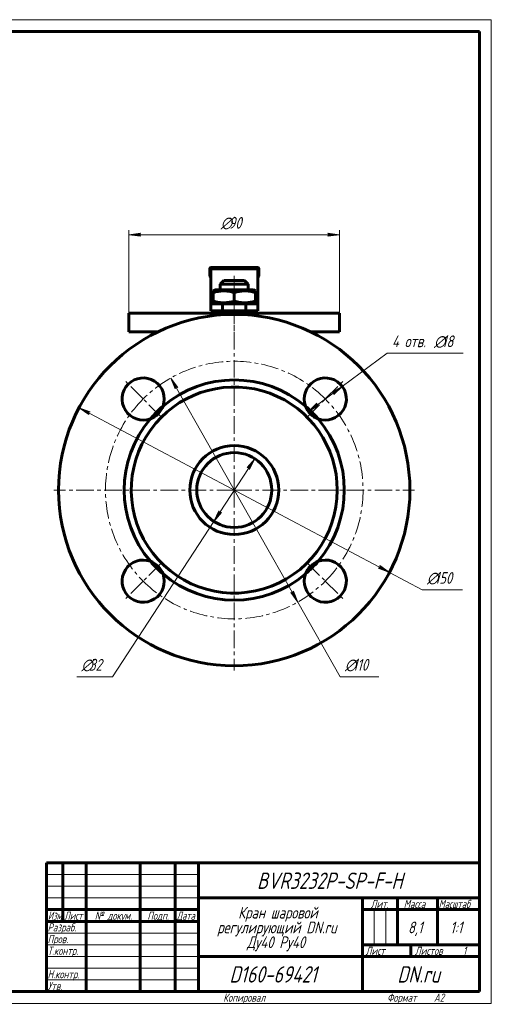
# Model space of a CAD drawing. Header units: millimetres. Extents: x 0 to 594, y 0 to 420.
# Tile 17 of 17: x 393 to 594, y 0 to 420. Entities that reach past the tile are written whole.
import ezdxf

# ---------------------------------------------------------------- set-up
doc = ezdxf.new("R2010")
doc.units = ezdxf.units.MM
for name, pattern in [('K5LT_AXLED', [12, 7.5, -1.5, 1.5, -1.5]), ('K5LT_BASIC', [0]), ('K5LT_THIN', [0])]:
    doc.linetypes.add(name, pattern=pattern)
doc.layers.add('Системный слой', color=7, linetype='Continuous')
doc.layers.add('Системный слой (1)', color=7, linetype='Continuous', true_color=0x6c6c6c)
doc.styles.add('KDIMTEXTSTYLE', font='GOST_AU.SHX', dxfattribs={"width": 0.96, "oblique": 15, "height": 5})
doc.styles.add('KTEXTSTYLE', font='GOST_AU.SHX', dxfattribs={"width": 0.96, "height": 5})
doc.dimstyles.new('KDIMSTYLE (1.00)', dxfattribs={"dimtxt": 5, "dimasz": 1, "dimexe": 2, "dimexo": 0, "dimgap": 1, "dimtad": 1, "dimtxsty": 'KDIMTEXTSTYLE', "dimsah": 1, "dimcen": 0, "dimdle": 1, "dimadec": 0, "dimazin": 0, "dimtfac": 0.667, "dimtmove": 0, "dimatfit": 3, "dimfxl": 1, "dimtvp": 1, "dimtolj": 1, "dimtzin": 0, "dimarcsym": 0})

# ---------------------------------------------------------------- blocks, each defined once
blk = doc.blocks.new('U39')
at = {"layer": 'Системный слой (1)', "color": 150, "linetype": 'K5LT_BASIC', "lineweight": 60, "true_color": 0x0080ff}
for p, q in [((451.54, 286.66), (439.23, 286.66)), ((529.23, 286.66), (516.92, 286.66))]:
    blk.add_line(p, q, dxfattribs=at)
blk = doc.blocks.new('U40')
at = {"layer": 'Системный слой (1)', "color": 150, "linetype": 'K5LT_BASIC', "lineweight": 60, "true_color": 0x0080ff}
for p, q in [((479.83, 308.66), (484.23, 308.66)), ((484.23, 308.66), (488.63, 308.66))]:
    blk.add_line(p, q, dxfattribs=at)
blk = doc.blocks.new('U41')
at = {"layer": 'Системный слой (1)', "color": 150, "linetype": 'K5LT_BASIC', "lineweight": 60, "true_color": 0x0080ff}
for p, q in [((484.23, 307.06), (478.23, 307.06)), ((490.23, 307.06), (484.23, 307.06))]:
    blk.add_line(p, q, dxfattribs=at)
blk = doc.blocks.new('D3')
at = {"layer": 'Системный слой (1)'}
for points in [[(526.73, 259.9), (530.37, 263.4), (525.95, 260.96), (526.74, 260.73)], [(515.88, 252.71), (520.3, 255.15), (519.5, 255.38), (519.51, 256.21)]]:
    blk.add_hatch(color=7, dxfattribs=at).paths.add_polyline_path(points)
at = {"layer": 'Системный слой (1)', "color": 7, "linetype": 'K5LT_THIN', "lineweight": 18}
for p, q in [((515.88, 252.71), (530.37, 263.4)), ((525.95, 260.96), (530.37, 263.4)), ((526.74, 260.73), (525.95, 260.96)), ((530.37, 263.4), (526.73, 259.9)), ((526.73, 259.9), (526.74, 260.73)), ((515.88, 252.71), (519.51, 256.21)), ((520.3, 255.15), (515.88, 252.71)), ((519.51, 256.21), (519.5, 255.38)), ((519.5, 255.38), (520.3, 255.15))]:
    blk.add_line(p, q, dxfattribs=at)
blk.add_wipeout([(551.58, 278.58), (551.58, 285.96), (578.86, 285.96), (578.86, 278.58)]).dxf.layer = 'Системный слой (1)'
for p, q in [((530.37, 263.4), (549.58, 277.58)), ((549.58, 277.58), (582, 277.58))]:
    blk.add_line(p, q, dxfattribs=at)
at = {"layer": 'Системный слой (1)', "color": 7, "char_height": 5, "attachment_point": 1, "style": 'KTEXTSTYLE'}
for s, insert in [('\\H5.0;\\W1.000;\\Q15;\\Q15;\\W0.965;4 отв. ', (551.58, 285.17)), ('\\H5.0;\\W1.000;\\Q15;\\Q15;\\W0.965;∅', (569.58, 285.17)), ('\\H5.0;\\W1.000;\\Q15;\\Q15;\\W0.965;18', (572.88, 285.17))]:
    blk.add_mtext(s, dxfattribs=dict(at, insert=insert))
blk = doc.blocks.new('KDIMARROW_01')
at = {"layer": 'Системный слой'}
blk.add_hatch(color=0, dxfattribs=at).paths.add_polyline_path([(-5, -0.66), (0, 0), (-5, 0.66), (-4.5, 0)])
at = {"layer": 'Системный слой', "color": 0, "linetype": 'K5LT_THIN', "lineweight": 18}
for p, q in [((-4.5, 0), (-5, 0.66)), ((-5, 0.66), (0, 0)), ((0, 0), (-5, -0.66)), ((-5, -0.66), (-4.5, 0))]:
    blk.add_line(p, q, dxfattribs=at)
at = {"layer": 'Системный слой (1)', "color": 0, "linetype": 'K5LT_THIN', "lineweight": 18}
blk.add_line((484.23, 219.16), (483.23, 219.16), dxfattribs=at)
blk = doc.blocks.new('D4')
at = {"layer": 'Системный слой (1)'}
for points in [[(422.71, 252.57), (417.99, 254.33), (422.1, 251.41), (421.96, 252.22)], [(550.48, 184), (546.37, 186.92), (546.5, 186.11), (545.75, 185.76)]]:
    blk.add_hatch(color=7, dxfattribs=at).paths.add_polyline_path(points)
at = {"layer": 'Системный слой (1)', "color": 7, "linetype": 'K5LT_THIN', "lineweight": 18}
for p, q in [((417.99, 254.33), (422.71, 252.57)), ((422.1, 251.41), (417.99, 254.33)), ((417.99, 254.33), (550.48, 184)), ((422.71, 252.57), (421.96, 252.22)), ((421.96, 252.22), (422.1, 251.41)), ((545.75, 185.76), (546.5, 186.11)), ((550.48, 184), (545.75, 185.76)), ((546.5, 186.11), (546.37, 186.92)), ((546.37, 186.92), (550.48, 184))]:
    blk.add_line(p, q, dxfattribs=at)
blk.add_wipeout([(566.52, 177.54), (566.52, 184.92), (579.19, 184.92), (579.19, 177.54)]).dxf.layer = 'Системный слой (1)'
for p, q in [((550.48, 184), (564.52, 176.54)), ((564.52, 176.54), (581.72, 176.54))]:
    blk.add_line(p, q, dxfattribs=at)
at = {"layer": 'Системный слой (1)', "color": 7, "char_height": 5, "attachment_point": 1, "style": 'KTEXTSTYLE'}
for s, insert in [('\\H5.0;\\W1.000;\\Q15;\\Q15;\\W0.965;∅', (566.52, 184.13)), ('\\H5.0;\\W1.000;\\Q15;\\Q15;\\W0.965;150', (569.83, 184.13))]:
    blk.add_mtext(s, dxfattribs=dict(at, insert=insert))
blk = doc.blocks.new('D5')
at = {"layer": 'Системный слой (1)'}
for points in [[(460.12, 262.97), (457.08, 266.99), (458.97, 262.32), (459.3, 263.08)], [(511.39, 171.34), (509.49, 176.01), (509.17, 175.25), (508.35, 175.36)]]:
    blk.add_hatch(color=7, dxfattribs=at).paths.add_polyline_path(points)
at = {"layer": 'Системный слой (1)', "color": 7, "linetype": 'K5LT_THIN', "lineweight": 18}
for p, q in [((457.08, 266.99), (460.12, 262.97)), ((458.97, 262.32), (457.08, 266.99)), ((457.08, 266.99), (511.39, 171.34)), ((459.3, 263.08), (458.97, 262.32)), ((460.12, 262.97), (459.3, 263.08)), ((511.39, 171.34), (508.35, 175.36)), ((508.35, 175.36), (509.17, 175.25)), ((509.17, 175.25), (509.49, 176.01)), ((509.49, 176.01), (511.39, 171.34))]:
    blk.add_line(p, q, dxfattribs=at)
blk.add_wipeout([(531.49, 140.46), (531.49, 147.84), (543.52, 147.84), (543.52, 140.46)]).dxf.layer = 'Системный слой (1)'
for p, q in [((511.39, 171.34), (529.49, 139.46)), ((529.49, 139.46), (546.02, 139.46))]:
    blk.add_line(p, q, dxfattribs=at)
at = {"layer": 'Системный слой (1)', "color": 7, "char_height": 5, "attachment_point": 1, "style": 'KTEXTSTYLE'}
for s, insert in [('\\H5.0;\\W1.000;\\Q15;\\Q15;\\W0.965;∅', (531.49, 147.05)), ('\\H5.0;\\W1.000;\\Q15;\\Q15;\\W0.965;110', (534.79, 147.05))]:
    blk.add_mtext(s, dxfattribs=dict(at, insert=insert))
blk = doc.blocks.new('D6')
at = {"layer": 'Системный слой (1)'}
for points in [[(490.8, 228.01), (492.98, 232.56), (489.7, 228.73), (490.52, 228.79)], [(475.48, 205.77), (478.77, 209.6), (477.94, 209.54), (477.67, 210.31)]]:
    blk.add_hatch(color=7, dxfattribs=at).paths.add_polyline_path(points)
at = {"layer": 'Системный слой (1)', "color": 7, "linetype": 'K5LT_THIN', "lineweight": 18}
for p, q in [((492.98, 232.56), (475.48, 205.77)), ((489.7, 228.73), (492.98, 232.56)), ((492.98, 232.56), (490.8, 228.01)), ((490.52, 228.79), (489.7, 228.73)), ((490.8, 228.01), (490.52, 228.79)), ((475.48, 205.77), (477.67, 210.31)), ((477.67, 210.31), (477.94, 209.54)), ((478.77, 209.6), (475.48, 205.77)), ((477.94, 209.54), (478.77, 209.6)), ((475.48, 205.77), (432.18, 139.46))]:
    blk.add_line(p, q, dxfattribs=at)
blk.add_wipeout([(418.96, 140.46), (418.96, 147.84), (429.73, 147.84), (429.73, 140.46)]).dxf.layer = 'Системный слой (1)'
blk.add_line((432.18, 139.46), (416.96, 139.46), dxfattribs=at)
at = {"layer": 'Системный слой (1)', "color": 7, "char_height": 5, "attachment_point": 1, "style": 'KTEXTSTYLE'}
for s, insert in [('\\H5.0;\\W1.000;\\Q15;\\Q15;\\W0.965;∅', (418.96, 147.05)), ('\\H5.0;\\W1.000;\\Q15;\\Q15;\\W0.965;32', (422.27, 147.05))]:
    blk.add_mtext(s, dxfattribs=dict(at, insert=insert))
blk = doc.blocks.new('D7')
at = {"layer": 'Системный слой (1)'}
for points in [[(439.23, 328.17), (444.23, 328.83), (443.73, 328.17), (444.23, 327.51)], [(524.23, 327.51), (529.23, 328.17), (524.23, 328.83), (524.73, 328.17)]]:
    blk.add_hatch(color=7, dxfattribs=at).paths.add_polyline_path(points)
at = {"layer": 'Системный слой (1)', "color": 7, "linetype": 'K5LT_THIN', "lineweight": 18}
for p, q in [((439.23, 294.66), (439.23, 330.17)), ((439.23, 328.17), (444.23, 328.83)), ((444.23, 327.51), (439.23, 328.17)), ((444.23, 328.83), (443.73, 328.17)), ((443.73, 328.17), (444.23, 327.51)), ((524.73, 328.17), (524.23, 328.83)), ((524.23, 328.83), (529.23, 328.17)), ((529.23, 328.17), (524.23, 327.51)), ((524.23, 327.51), (524.73, 328.17)), ((529.23, 294.66), (529.23, 330.17))]:
    blk.add_line(p, q, dxfattribs=at)
blk.add_wipeout([(478.49, 329.17), (478.49, 336.55), (489.51, 336.55), (489.51, 329.17)]).dxf.layer = 'Системный слой (1)'
blk.add_line((439.23, 328.17), (529.23, 328.17), dxfattribs=at)
at = {"layer": 'Системный слой (1)', "color": 7, "char_height": 5, "attachment_point": 1, "style": 'KTEXTSTYLE'}
for s, insert in [('\\H5.0;\\W1.000;\\Q15;\\Q15;\\W0.965;∅', (478.49, 335.76)), ('\\H5.0;\\W1.000;\\Q15;\\Q15;\\W0.965;90', (481.8, 335.76))]:
    blk.add_mtext(s, dxfattribs=dict(at, insert=insert))
blk = doc.blocks.new('U42')
at = {"layer": 'Системный слой (1)', "color": 150, "linetype": 'K5LT_BASIC', "lineweight": 60, "true_color": 0x0080ff}
for start, end in [(130.3523, 139.6477), (40.3523, 49.6477), (220.3523, 229.6477), (310.3523, 319.6477)]:
    blk.add_arc((484.23, 219.16), 47, start, end, dxfattribs=at)
blk = doc.blocks.new('U43')
at = {"layer": 'Системный слой (1)', "color": 30, "linetype": 'K5LT_AXLED', "lineweight": 18, "true_color": 0xff8000}
for q in [(484.23, 296.16), (407.23, 219.16), (561.23, 219.16), (484.23, 142.16)]:
    blk.add_line((484.23, 219.16), q, dxfattribs=at)
blk = doc.blocks.new('U44')
at = {"layer": 'Системный слой (1)', "color": 30, "linetype": 'K5LT_AXLED', "lineweight": 18, "true_color": 0xff8000}
for p, q in [((445.34, 258.06), (437.56, 265.83)), ((523.12, 258.06), (530.9, 265.83)), ((453.12, 250.28), (445.34, 258.06)), ((515.35, 250.28), (523.12, 258.06)), ((453.12, 188.05), (445.34, 180.27)), ((515.35, 188.05), (523.12, 180.27)), ((445.34, 180.27), (437.56, 172.5)), ((523.12, 180.27), (530.9, 172.5))]:
    blk.add_line(p, q, dxfattribs=at)
for start, end in [(45, 135), (135, 225), (315, 45), (225, 315)]:
    blk.add_arc((484.23, 219.16), 55, start, end, dxfattribs=at)
blk = doc.blocks.new('U45')
at = {"color": 7, "linetype": 'K5LT_THIN', "lineweight": 18}
for p, q in [((0, 420), (594, 420)), ((594, 420), (594, 0)), ((404, 55), (469, 55)), ((404, 50), (469, 50)), ((404, 45), (469, 45)), ((543.96, 25), (543.96, 40)), ((548.98, 25), (548.98, 40)), ((404, 30), (469, 30)), ((404, 25), (469, 25)), ((404, 20), (469, 20)), ((404, 15), (469, 15)), ((404, 10), (469, 10)), ((594, 0), (0, 0))]:
    blk.add_line(p, q, dxfattribs=at)
at = {"color": 150, "linetype": 'K5LT_BASIC', "lineweight": 60, "true_color": 0x0080ff}
for p, q in [((20, 415), (589, 415)), ((589, 415), (589, 5)), ((404, 60), (589, 60)), ((404, 5), (404, 60)), ((411, 35), (411, 60)), ((421, 5), (421, 60)), ((444, 5), (444, 60)), ((459, 5), (459, 60)), ((469, 5), (469, 60)), ((469, 45), (589, 45)), ((539, 5), (539, 45)), ((554, 25), (554, 45)), ((571, 25), (571, 45)), ((404, 40), (469, 40)), ((539, 40), (554, 40)), ((554, 40), (589, 40)), ((404, 35), (469, 35)), ((539, 25), (589, 25)), ((559.57, 20), (559.57, 25)), ((469, 20), (539, 20)), ((539, 20), (589, 20)), ((589, 5), (20, 5))]:
    blk.add_line(p, q, dxfattribs=at)
at = {"color": 7, "attachment_point": 1, "style": 'KTEXTSTYLE'}
for s, insert, char_height in [('\\H5.0;\\W1.000;\\Q15;\\Q15;\\W0.965;\\H7.00;BVR3232P-SP-F-H ', (493.93, 55.86), 7), ('\\H5.0;\\W1.000;\\Q15;\\Q15;\\W0.965;\\H3.50;Лит.', (542.47, 44.18), 3.5), ('\\H5.0;\\W1.000;\\Q15;\\Q15;\\W0.965;\\H3.50;Масса', (556.58, 44.18), 3.5), ('\\H5.0;\\W1.000;\\Q15;\\Q15;\\W0.930;\\H3.50;Масштаб', (571.52, 44.18), 3.5), ('\\H5.0;\\W1.000;\\Q15;\\Q15;\\W0.784;\\H3.50;Изм.', (404.62, 39.18), 3.5), ('\\H5.0;\\W1.000;\\Q15;\\Q15;\\W0.799;\\H3.50;Лист', (411.61, 39.18), 3.5), ('\\H5.0;\\W1.000;\\Q15;\\Q15;\\W0.965;\\H3.50;№ докум.', (424.63, 39.18), 3.5), ('\\H5.0;\\W1.000;\\Q15;\\Q15;\\W0.965;\\H3.50;Подп.', (447.1, 39.18), 3.5), ('\\H5.0;\\W1.000;\\Q15;\\Q15;\\W0.799;\\H3.50;Дата', (459.61, 39.18), 3.5), ('\\H5.0;\\W1.000;\\Q15;\\Q15;\\W0.965;Кран шаровой', (485.89, 41.21), 5), ('\\H5.0;\\W1.000;\\Q15;\\Q15;\\W0.965;\\H3.50;Разраб.', (404.5, 34.18), 3.5), ('\\H5.0;\\W1.000;\\Q15;\\Q15;\\W0.965;регулирующий DN.ru ', (476.96, 34.9), 5), ('\\H5.0;\\W1.000;\\Q15;\\Q15;\\W0.965;8,1', (558.42, 34.9), 5), ('\\H5.0;\\W1.000;\\Q15;\\Q15;\\W0.965;{\\c16711680;1:1}', (576.44, 34.9), 5), ('\\H5.0;\\W1.000;\\Q15;\\Q15;\\W0.965;\\H3.50;Пров.', (404.5, 29.18), 3.5), ('\\H5.0;\\W1.000;\\Q15;\\Q15;\\W0.965;Ду40 Ру40', (489.66, 28.59), 5), ('\\H5.0;\\W1.000;\\Q15;\\Q15;\\W0.965;\\H3.50;Т.контр.', (404.5, 24.18), 3.5), ('\\H5.0;\\W1.000;\\Q15;\\Q15;\\W0.965;\\H3.50;Лист', (540.32, 24.18), 3.5), ('\\H5.0;\\W1.000;\\Q15;\\Q15;\\W0.965;\\H3.50;Листов', (561.36, 24.18), 3.5), ('\\H5.0;\\W1.000;\\Q15;\\Q15;\\W0.965;\\H3.50;1', (581.91, 24.18), 3.5), ('\\H5.0;\\W1.000;\\Q15;\\Q15;\\W0.965;\\H3.50;Н.контр.', (404.5, 14.18), 3.5), ('\\H5.0;\\W1.000;\\Q15;\\Q15;\\W0.965;\\H7.00;D160-69421', (482.17, 15.86), 7), ('\\H5.0;\\W1.000;\\Q15;\\Q15;\\W0.965;\\H7.00;DN.ru', (553.84, 15.86), 7), ('\\H5.0;\\W1.000;\\Q15;\\Q15;\\W0.965;\\H3.50;Утв.', (404.5, 9.18), 3.5), ('\\H5.0;\\W1.000;\\Q15;\\Q15;\\W0.965;\\H3.50;Копировал', (479.5, 4.18), 3.5), ('\\H5.0;\\W1.000;\\Q15;\\Q15;\\W0.965;\\H3.50;Формат', (549.5, 4.18), 3.5), ('\\H5.0;\\W1.000;\\Q15;\\Q15;\\W0.965;\\H3.50;A2', (569.5, 4.18), 3.5)]:
    blk.add_mtext(s, dxfattribs=dict(at, insert=insert, char_height=char_height))

msp = doc.modelspace()

# ---------------------------------------------------------------- linework, layer by layer
at = {"layer": 'Системный слой (1)', "color": 150, "linetype": 'K5LT_BASIC', "lineweight": 60, "true_color": 0x0080ff}
for p, q in [((473.733, 313.665), (473.733, 310.665)), ((494.233, 314.165), (474.233, 314.165)), ((474.233, 312.493), (474.233, 313.665)), ((474.233, 313.665), (494.233, 313.665)), ((474.233, 312.493), (474.233, 298.958)), ((494.233, 313.665), (494.233, 312.493)), ((494.233, 312.493), (494.233, 298.958)), ((494.733, 313.665), (494.733, 310.665)), ((479.833, 308.665), (478.233, 307.065)), ((478.233, 304.665), (478.233, 307.065)), ((488.633, 308.665), (490.233, 307.065)), ((490.233, 304.665), (490.233, 307.065)), ((475.983, 304.665), (475.233, 304.232)), ((475.233, 303.428), (475.233, 304.232)), ((475.233, 303.428), (475.233, 299.902)), ((492.483, 304.665), (475.983, 304.665)), ((484.233, 303.428), (484.233, 299.902)), ((492.483, 304.665), (493.233, 304.232)), ((493.233, 304.232), (493.233, 303.428)), ((493.233, 303.428), (493.233, 299.902)), ((474.233, 298.665), (474.233, 298.958)), ((474.233, 298.665), (479.233, 298.665)), ((474.233, 295.665), (474.233, 298.665)), ((475.233, 299.098), (475.233, 299.902)), ((475.983, 298.665), (475.233, 299.098)), ((489.233, 298.665), (479.233, 298.665)), ((479.233, 298.665), (479.233, 295.665)), ((489.233, 295.665), (489.233, 298.665)), ((489.233, 298.665), (494.233, 298.665)), ((492.483, 298.665), (493.233, 299.098)), ((493.233, 299.902), (493.233, 299.098)), ((494.233, 298.958), (494.233, 298.665)), ((494.233, 298.665), (494.233, 295.665)), ((439.233, 286.665), (439.233, 294.665)), ((529.233, 294.665), (439.233, 294.665)), ((479.233, 295.665), (474.233, 295.665)), ((478.233, 294.665), (478.233, 295.665)), ((489.233, 295.665), (479.233, 295.665)), ((494.233, 295.665), (489.233, 295.665)), ((490.233, 294.665), (490.233, 295.665)), ((529.233, 286.665), (529.233, 294.665))]:
    msp.add_line(p, q, dxfattribs=at)
for centre, radius, start, end in [((474.233, 313.665), 0.5, 90, 180), ((494.233, 313.665), 0.5, 0, 90), ((474.233, 310.665), 0.5, 180, 270), ((494.233, 310.665), 0.5, 270, 0), ((445.342, 258.056), 9, 340.03349, 289.96651), ((484.233, 219.165), 47, 49.64768, 130.35232), ((523.123, 258.056), 9, 250.03349, 199.96651), ((484.233, 219.165), 44, 0, 139.64768), ((445.342, 258.056), 9, 289.96651, 340.03349), ((523.123, 258.056), 9, 199.96651, 250.03349), ((484.233, 219.165), 47, 139.64768, 220.35232), ((484.233, 219.165), 47, 319.64768, 40.35232), ((484.233, 219.165), 44, 139.64768, 0), ((445.342, 180.274), 9, 70.03349, 19.96651), ((523.123, 180.274), 9, 160.03349, 109.96651), ((445.342, 180.274), 9, 19.96651, 70.03349), ((523.123, 180.274), 9, 109.96651, 160.03349), ((484.233, 219.165), 47, 229.64768, 310.35232)]:
    msp.add_arc(centre, radius, start, end, dxfattribs=at)

# ---------------------------------------------------------------- block references
at = {"layer": 'Системный слой (1)'}
for name in ['U41', 'U40', 'U39']:
    msp.add_blockref(name, (0, 0), dxfattribs=at)

# ---------------------------------------------------------------- next in the draw order: dimensions: what is measured, and where the dimension line sits
at = {"layer": 'Системный слой (1)', "color": 7}
dim = msp.add_linear_dim(base=(439.233, 328.17), p1=(529.233, 294.665), p2=(439.233, 294.665), dimstyle='KDIMSTYLE (1.00)', override={"dimexo": 0, "dimpost": '\\H5.0;\\W0.965;\\Q15;∅<>', "dimblk1": 'KDIMARROW_01', "dimblk2": 'KDIMARROW_01', "dimse1": 0, "dimse2": 0, "dimclrt": 7, "dimtol": 1, "dimtp": 0, "dimtm": 0, "dimtdec": 5, "dimtolj": 1}, dxfattribs=at)
dim.commit()
dim.dimension.update_dxf_attribs({"geometry": 'D7', "text_midpoint": (484.233, 328.17), "dimtype": 160})
dim = msp.add_diameter_dim_2p(p1=(515.882, 252.712), p2=(530.365, 263.4), dimstyle='KDIMSTYLE (1.00)', override={"dimtih": 1, "dimtoh": 1, "dimpost": '\\H5.0;\\W0.965;\\Q15;\\Q15;4 отв. \\H5.0;\\W0.965;\\Q15;<>', "dimblk1": 'KDIMARROW_01', "dimblk2": 'KDIMARROW_01', "dimclrt": 7, "dimtol": 1, "dimtp": 0, "dimtm": 0, "dimtdec": 5, "dimtmove": 1, "dimatfit": 2, "dimtolj": 1}, dxfattribs=at)
dim.commit()
dim.dimension.update_dxf_attribs({"geometry": 'D3', "text_midpoint": (551.585, 277.582), "dimtype": 163})

# ---------------------------------------------------------------- next in the draw order: linework, layer by layer
at = {"layer": 'Системный слой (1)', "color": 30, "linetype": 'K5LT_AXLED', "lineweight": 18, "true_color": 0xff8000}
for p, q in [((484.233, 310.665), (484.233, 301.428)), ((484.233, 301.902), (484.233, 296.665)), ((484.233, 297.665), (484.233, 284.665))]:
    msp.add_line(p, q, dxfattribs=at)
at = {"layer": 'Системный слой (1)', "color": 150, "linetype": 'K5LT_BASIC', "lineweight": 60, "true_color": 0x0080ff}
for points in [[(484.233, 303.428), (483.839, 303.559), (483.444, 303.678), (482.65, 303.885), (482.251, 303.973), (481.448, 304.114), (481.045, 304.166), (480.233, 304.228), (479.824, 304.239), (478.7, 304.208), (477.996, 304.123), (476.604, 303.846), (475.916, 303.656), (475.233, 303.428)], [(493.233, 303.428), (492.839, 303.559), (492.444, 303.678), (491.65, 303.885), (491.251, 303.973), (490.448, 304.114), (490.045, 304.166), (489.233, 304.228), (488.824, 304.239), (487.7, 304.208), (486.996, 304.123), (485.604, 303.846), (484.916, 303.656), (484.233, 303.428)], [(475.233, 299.902), (475.626, 299.77), (476.021, 299.652), (476.815, 299.445), (477.214, 299.356), (478.017, 299.216), (478.42, 299.164), (479.233, 299.102), (479.641, 299.091), (480.766, 299.122), (481.469, 299.207), (482.861, 299.483), (483.549, 299.674), (484.233, 299.902)], [(484.233, 299.902), (484.626, 299.77), (485.021, 299.652), (485.815, 299.445), (486.214, 299.356), (487.017, 299.216), (487.42, 299.164), (488.233, 299.102), (488.641, 299.091), (489.766, 299.122), (490.469, 299.207), (491.861, 299.483), (492.549, 299.674), (493.233, 299.902)]]:
    msp.add_open_spline(points, degree=3, knots=[0.0002381, 0.0002381, 0.0002381, 0.0002381, 1.4057564, 1.4057564, 2.8115129, 2.8115129, 4.2172693, 4.2172693, 5.6230258, 5.6230258, 8.0595774, 8.0595774, 10.4958913, 10.4958913, 10.4958913, 10.4958913], dxfattribs=at)

# ---------------------------------------------------------------- next in the draw order: dimensions: what is measured, and where the dimension line sits
at = {"layer": 'Системный слой (1)', "color": 7}
dim = msp.add_diameter_dim_2p(p1=(417.989, 254.334), p2=(550.476, 183.996), dimstyle='KDIMSTYLE (1.00)', override={"dimtih": 1, "dimtoh": 1, "dimpost": '\\H5.0;\\W0.965;\\Q15;<>', "dimblk1": 'KDIMARROW_01', "dimblk2": 'KDIMARROW_01', "dimclrt": 7, "dimtol": 1, "dimtp": 0, "dimtm": 0, "dimtdec": 5, "dimtmove": 1, "dimatfit": 2, "dimtolj": 1}, dxfattribs=at)
dim.commit()
dim.dimension.update_dxf_attribs({"geometry": 'D4', "text_midpoint": (566.52, 176.54), "dimtype": 163})

# ---------------------------------------------------------------- next in the draw order: dimensions: what is measured, and where the dimension line sits
dim = msp.add_diameter_dim_2p(p1=(457.077, 266.993), p2=(511.389, 171.336), dimstyle='KDIMSTYLE (1.00)', override={"dimtih": 1, "dimtoh": 1, "dimpost": '\\H5.0;\\W0.965;\\Q15;<>', "dimblk1": 'KDIMARROW_01', "dimblk2": 'KDIMARROW_01', "dimclrt": 7, "dimtol": 1, "dimtp": 0, "dimtm": 0, "dimtdec": 5, "dimtmove": 1, "dimatfit": 2, "dimtolj": 1}, dxfattribs=at)
dim.commit()
dim.dimension.update_dxf_attribs({"geometry": 'D5', "text_midpoint": (531.487, 139.46), "dimtype": 163})

# ---------------------------------------------------------------- next in the draw order: dimensions: what is measured, and where the dimension line sits
dim = msp.add_diameter_dim_2p(p1=(492.982, 232.561), p2=(475.484, 205.769), dimstyle='KDIMSTYLE (1.00)', override={"dimtih": 1, "dimtoh": 1, "dimpost": '\\H5.0;\\W0.965;\\Q15;<>', "dimblk1": 'KDIMARROW_01', "dimblk2": 'KDIMARROW_01', "dimclrt": 7, "dimtol": 1, "dimtp": 0, "dimtm": 0, "dimtdec": 5, "dimtmove": 1, "dimatfit": 2, "dimtolj": 1}, dxfattribs=at)
dim.commit()
dim.dimension.update_dxf_attribs({"geometry": 'D6', "text_midpoint": (430.177, 139.46), "dimtype": 163})

# ---------------------------------------------------------------- next in the draw order: linework, layer by layer
at = {"layer": 'Системный слой (1)', "color": 150, "linetype": 'K5LT_BASIC', "lineweight": 60, "true_color": 0x0080ff}
for radius in [75, 19, 16]:
    msp.add_circle((484.233, 219.165), radius, dxfattribs=at)

# ---------------------------------------------------------------- next in the draw order: block references
msp.add_blockref('U45', (0, 0))
at = {"layer": 'Системный слой (1)'}
for name in ['U43', 'U44', 'U42']:
    msp.add_blockref(name, (0, 0), dxfattribs=at)

doc.saveas('drawing.dxf')
